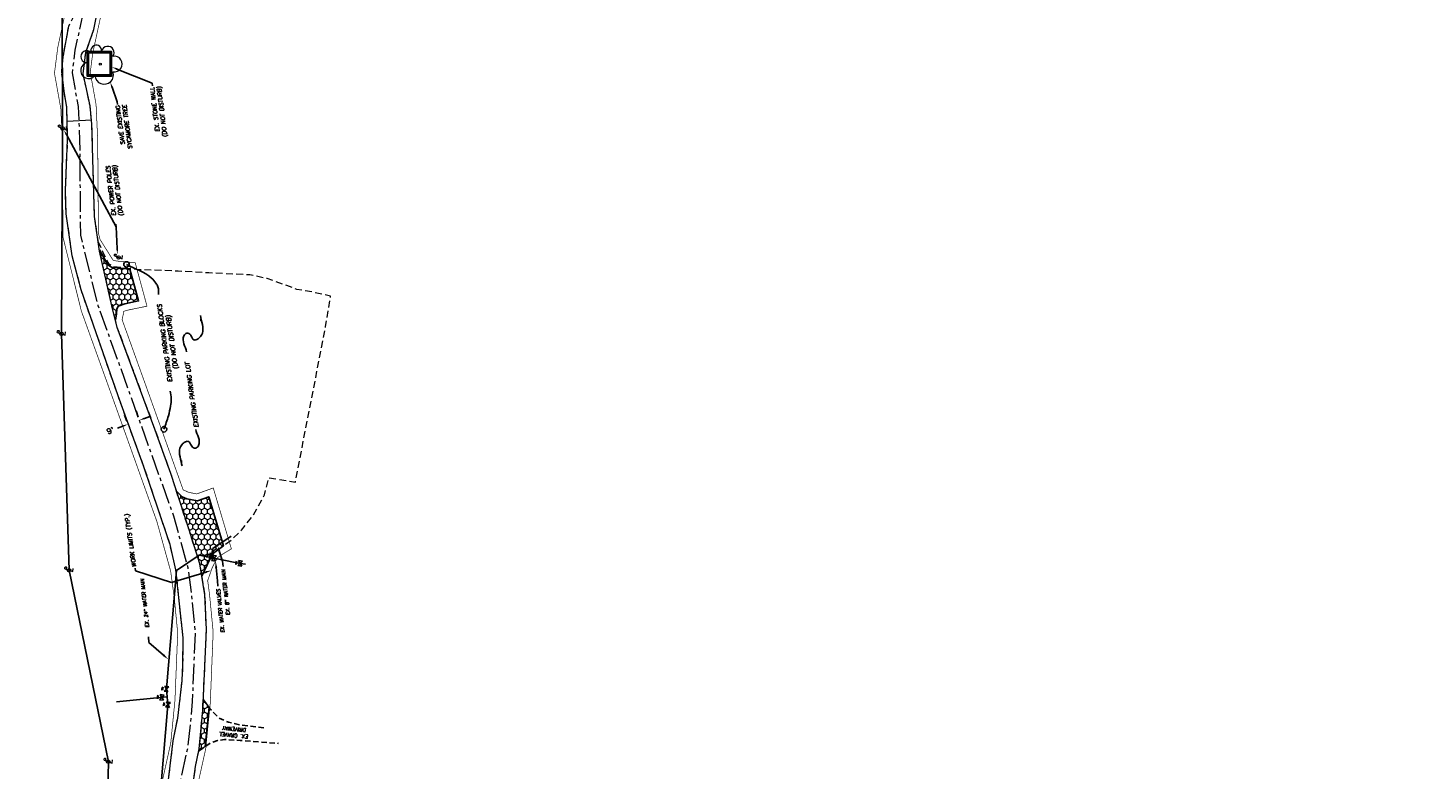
# Model space of a CAD drawing. Header units: feet. Extents: x 1615653 to 1618118, y 708897 to 711917.
# Tile 4 of 183: x 1615707 to 1616735, y 710142 to 710686. Entities that reach past the tile are written whole.
import ezdxf
from ezdxf import colors
from ezdxf.entities.mleader import LeaderData, LeaderLine
from ezdxf.enums import TextEntityAlignment as Align
from ezdxf.math import Vec2, Vec3

# ---------------------------------------------------------------- set-up
doc = ezdxf.new("R2010")
doc.units = ezdxf.units.FT
doc.header["$LTSCALE"] = 20
doc.header["$MEASUREMENT"] = 0
for name, pattern in [('CENTER2', [1.125, 0.75, -0.125, 0.125, -0.125]), ('DASHED2', [0.375, 0.25, -0.125]), ('PHANTOM2', [1.25, 0.625, -0.125, 0.125, -0.125, 0.125, -0.125]), ('waterex', [0])]:
    doc.linetypes.add(name, pattern=pattern)
for name, color, linetype, lineweight in [('_centerline', 7, 'CENTER2', 9), ('_EDGE-OF-PVT-PROP', 1, 'Continuous', 18), ('_EX-TREES', 7, 'Continuous', 18), ('_Hatch', 9, 'Continuous', 5), ('_TEXT-DIMS', 1, 'Continuous', 18), ('_WORST-CASE-LIMITS', 9, 'PHANTOM2', 0), ('C-ROAD-ImageTrace', 8, 'DASHED2', 5), ('EX_EDGE_CONCRETE', 9, 'Continuous', 5)]:
    doc.layers.add(name, color=color, linetype=linetype, lineweight=lineweight)
for name, color, linetype in [('_EX-ELEC', 1, 'Continuous'), ('_EX-GRAVEL', 8, 'DASHED2'), ('C-ROAD', 4, 'Continuous'), ('PNTS-TOPO', 7, 'Continuous'), ('TEXT', 1, 'Continuous'), ('UT_X_Misc_Cells', 7, 'Continuous'), ('UT_X_Water', 150, 'waterex')]:
    doc.layers.add(name, color=color, linetype=linetype)
doc.styles.add('DIM-1', font='romans.shx', dxfattribs={"oblique": 10, "height": 0.2})
doc.styles.add('dim-half', font='romans.shx', dxfattribs={"oblique": 10, "height": 0.18})
doc.styles.add('ROMANS', font='romans')
doc.styles.add('S4', font='simplex', dxfattribs={"height": 0.0556})
doc.styles.get("Standard").update_dxf_attribs({"font": 'simplex.shx'})
doc.linetypes.add('OVER', pattern='A,1,-0.3,["OE",ROMANS,S=0.2,R=0,X=0,Y=-0.1],-0.7,1', length=3)
doc.dimstyles.get("Standard").update_dxf_attribs({"dimtxt": 0.18, "dimasz": 0.18, "dimexe": 0.18, "dimexo": 0.0625, "dimgap": 0.09, "dimtad": 0, "dimtih": 1, "dimtoh": 1, "dimdec": 4, "dimzin": 0, "dimdsep": 46, "dimtxsty": 'Standard', "dimcen": 0.09, "dimadec": 0, "dimazin": 0, "dimtfac": 1, "dimtdec": 4, "dimtofl": 0, "dimtmove": 0, "dimatfit": 3, "dimfxl": 1, "dimtolj": 1, "dimtzin": 0, "dimarcsym": 0})
pattern_1 = [(29.99999999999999, (0, 0), (2.165063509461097, 3.75), [2.5, -5]), (150, (0, 0), (-4.330127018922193, 1.332267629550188e-15), [2.5, -5]), (90, (0, 0), (-2.165063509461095, 3.750000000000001), [-5, 2.5])]

# ---------------------------------------------------------------- blocks, each defined once
blk = doc.blocks.new('*D71')
at = {"layer": '_TEXT-DIMS', "color": 0, "lineweight": -2, "transparency": 16777216}
for p, q in [((1615779.615075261, 710397.4844175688), (1615778.001570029, 710401.9937729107)), ((1615788.088952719, 710400.5164797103), (1615786.475447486, 710405.0258350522)), ((1615792.667264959, 710399.59431626), (1615796.433432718, 710400.941899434)), ((1615776.661051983, 710393.8670877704), (1615772.894884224, 710392.5195045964))]:
    blk.add_line(p, q, dxfattribs=at)
at = {"layer": '_TEXT-DIMS', "color": 0, "transparency": 16777216}
for points in [[(1615792.442667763, 710400.2220108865), (1615792.891862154, 710398.9666216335), (1615788.9010972, 710398.246733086)], [(1615776.436454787, 710394.4947823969), (1615776.885649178, 710393.2393931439), (1615780.427219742, 710395.2146709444)]]:
    blk.add_solid(points, dxfattribs=at)
at = {"layer": 'Defpoints', "color": 0, "transparency": 16777216}
for p in [(1615788.931192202, 710398.162624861), (1615780.427219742, 710395.2146709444), (1615780.457314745, 710395.1305627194)]:
    blk.add_point(p, dxfattribs=at)
at = {"layer": '_TEXT-DIMS', "color": 0, "transparency": 16777216, "insert": (1615767.5325787, 710390.6008028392), "char_height": 4, "attachment_point": 5, "rotation": 19.687861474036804}
blk.add_mtext("\\A1;9'", dxfattribs=at)
blk = doc.blocks.new('TREE')
at = {"layer": '_EX-TREES', "linetype": 'Continuous', "lineweight": 0}
blk.add_circle((0, 0), 0.012, dxfattribs=at)
for centre, radius, start, end in [((-0.04918672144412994, 0.1683766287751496), 0.06583849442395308, 354.0046972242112, 205.9741166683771), ((0.09130802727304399, 0.1414521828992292), 0.07764901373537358, 323.8299555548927, 165.0376027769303), ((-0.1426726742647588, -0.07743288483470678), 0.09868828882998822, 96.17219443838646, 320.5737111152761), ((-0.1654724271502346, 0.09320178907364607), 0.07353570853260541, 39.06254444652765, 279.5412388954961), ((0.1730121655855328, 0.001797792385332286), 0.09573570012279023, 259.145311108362, 101.4596138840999), ((0.04731863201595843, -0.1302604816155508), 0.1141857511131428, 184.9475722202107, 19.45715277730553)]:
    blk.add_arc(centre, radius, start, end, dxfattribs=at)
blk = doc.blocks.new('Water Valve')
at = {"color": 0, "linetype": 'ByBlock', "lineweight": -2}
for p, q in [((0.07973868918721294, 0.06163397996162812), (-0.07973868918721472, -0.06163397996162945)), ((-0.07973868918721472, 0.06163397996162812), (0.07973868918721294, -0.06163397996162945)), ((-0.07973868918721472, -0.06163397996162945), (-0.07973868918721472, 0.06163397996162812)), ((0.07973868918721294, -0.06163397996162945), (0.07973868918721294, 0.06163397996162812))]:
    blk.add_line(p, q, dxfattribs=at)
at = {"color": 0, "linetype": 'ByBlock', "lineweight": -2, "style": 'S4'}
blk.add_text('WV', height=0.0556, dxfattribs=at).set_placement((-0.0001998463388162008, 0.0976071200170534), align=Align.CENTER)
blk = doc.blocks.new('PLP')
at = {"layer": 'UT_X_Misc_Cells', "color": 1, "linetype": 'Continuous', "lineweight": 0}
for p, q in [((0.02575, 0.09625), (0.08533333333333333, 0.09625)), ((0.04283333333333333, 0.16), (0.08533333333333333, 0.16))]:
    blk.add_line(p, q, dxfattribs=at)
at = {"layer": 'UT_X_Misc_Cells', "color": 1, "linetype": 'Continuous', "lineweight": 0, "flags": 128}
blk.add_lwpolyline([(0.04283333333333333, 0.16), (-0.0375, -0.14), (0.0825, -0.14)], dxfattribs=at)
at = {"layer": 'UT_X_Misc_Cells', "color": 1, "linetype": 'Continuous', "lineweight": 0}
blk.add_circle((-1.940255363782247e-14, -4.850638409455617e-15), 0.065, dxfattribs=at)
at = {"layer": 'UT_X_Misc_Cells', "color": 1, "linetype": 'Continuous', "lineweight": 0, "extrusion": (0, 0, -1)}
blk.add_arc((-0.08595833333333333, 0.128125), 0.03188112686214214, 88.87669722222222, 271.1233027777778, dxfattribs=at)

msp = doc.modelspace()

# ---------------------------------------------------------------- hatches: boundary and pattern name
at = {"layer": '_Hatch'}
h = msp.add_hatch(dxfattribs=at)
h.set_pattern_fill('HONEY', color=256, scale=20, angle=30, style=2)
h.set_pattern_definition(pattern_1)
h.paths.add_polyline_path([(1615773.029043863, 710510.0681470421), (1615768.308833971, 710510.7059405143), (1615765.629786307, 710512.4917776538), (1615760.757365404, 710521.2836345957), (1615759.684, 710522.357), (1615768.65, 710482.184), (1615771.300175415, 710471.8099667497), (1615772.008453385, 710476.3923536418), (1615772.391177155, 710479.7089071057), (1615773.2841868, 710482.1325462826), (1615778.259548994, 710483.7908230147), (1615788.24016214, 710485.8401986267), (1615781.871932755, 710509.2879711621)])
h.paths.add_polyline_path([(1615771.747056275, 710480.384), (1615787.004199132, 710480.384), (1615787.004199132, 710483.9839999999), (1615771.747056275, 710483.9839999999)], flags=24)
h.paths.add_polyline_path([(1615771.747056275, 710484.784), (1615779.118484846, 710484.784), (1615779.118484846, 710488.384), (1615771.747056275, 710488.384)], flags=24)
h.paths.add_polyline_path([(1615762.781056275, 710514.8998571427), (1615770.266770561, 710514.8998571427), (1615770.266770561, 710519.7569999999), (1615762.781056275, 710519.7569999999)], flags=24)
h = msp.add_hatch(dxfattribs=at)
h.set_pattern_fill('HONEY', color=256, scale=20, angle=30, style=2)
h.set_pattern_definition(pattern_1)
h.paths.add_polyline_path([(1615839.83726973, 710341.9725288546), (1615831.43284365, 710338.9312669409), (1615823.617964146, 710340.4339645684), (1615820.311670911, 710341.9366698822), (1615816.107837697, 710346.146551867), (1615825.551, 710316.963), (1615831.532531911, 710298.2436386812), (1615832.657757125, 710299.0000913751), (1615840.709175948, 710297.4221688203), (1615841.754, 710298.419), (1615840.579223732, 710300.5333169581), (1615842.122387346, 710300.2987125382), (1615842.827292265, 710303.8955207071), (1615849.766931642, 710308.5608168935)])
h.paths.add_polyline_path([(1615840.853570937, 710296.6201728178), (1615840.003952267, 710296.7493388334), (1615840.709175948, 710297.4221688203), (1615832.657757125, 710299.0000913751), (1615831.532531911, 710298.2436386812), (1615833.256, 710292.85), (1615834.083998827, 710287.8053527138), (1615836.70589533, 710287.8190826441)])
h.paths.add_polyline_path([(1615850.523363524, 710306.0155455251), (1615849.766931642, 710308.5608168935), (1615842.827292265, 710303.8955207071), (1615842.122387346, 710300.2987125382), (1615843.050133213, 710300.1576689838), (1615843.497543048, 710300.8731750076)])
h.paths.add_polyline_path([(1615836.70589533, 710287.8190826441), (1615834.083998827, 710287.8053527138), (1615834.759603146, 710283.689180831)])
h = msp.add_hatch(dxfattribs=at)
h.set_pattern_fill('HONEY', color=256, scale=20, angle=30, style=2)
h.set_pattern_definition(pattern_1)
h.paths.add_polyline_path([(1615835.805992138, 710193.1554685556), (1615839.920531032, 710187.4498101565), (1615836.886137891, 710158.2671000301), (1615832.588687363, 710155.439872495), (1615832.872, 710156.791), (1615835.434, 710185.084)])

# ---------------------------------------------------------------- linework, layer by layer
at = {"layer": '_centerline', "color": 7, "linetype": 'CENTER2', "flags": 128}
msp.add_lwpolyline([(1615753.379096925, 709534.1111399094), (1615786.006851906, 709826.2759423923), (1615796.480568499, 709878.9400579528), (1615804.616890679, 709993.3890697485), (1615808.105088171, 710034.6816616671), (1615818.05005119, 710128.7461940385), (1615824.765214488, 710159.1104859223), (1615827.961331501, 710191.5077744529), (1615830.023066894, 710242.3230286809), (1615827.447718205, 710268.9499989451), (1615824.620737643, 710289.9093039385), (1615814.087190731, 710327.857717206), (1615780.67525942, 710421.2359523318), (1615758.707383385, 710482.2592696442), (1615745.795907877, 710534.2084280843), (1615745.24343276, 710604.4094221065), (1615744.12, 710628.6305), (1615739.6545, 710653.488), (1615741.782638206, 710669.9833145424), (1615755.265557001, 710732.5170683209), (1615757.290306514, 710776.3819042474), (1615757.642668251, 710850.5619286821), (1615756.875572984, 710889.8241708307), (1615752.339167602, 710949.1283416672), (1615754.438583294, 710962.0414209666), (1615757.345461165, 710972.8561288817), (1615759.469585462, 710977.4604853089), (1615770.160241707, 710993.4279387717), (1615800.126596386, 711021.4512330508), (1615800.126596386, 711021.4512330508), (1615950.873834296, 711161.3914335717), (1616257.479191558, 711442.495308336), (1616362.078232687, 711539.8666733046), (1616579.211433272, 711741.5704333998), (1616735.158582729, 711887.5867909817)], dxfattribs=at)
at = {"layer": '_EDGE-OF-PVT-PROP', "color": 2}
msp.add_line((1615735.862471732, 710617.9877103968), (1615753.585186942, 710618.8097332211), dxfattribs=at)
at = {"layer": '_EDGE-OF-PVT-PROP', "flags": 128}
for points in [[(1615804.911431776, 709878.6769478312), (1615807.933, 709922.048), (1615811.645, 709981.266), (1615821.301, 710078.884), (1615830.14, 710143.762), (1615832.872, 710156.791), (1615835.434, 710185.084), (1615838.172, 710244.493), (1615837.015, 710269.948), (1615833.256, 710292.85), (1615825.551, 710316.963), (1615811.907, 710359.129), (1615799.551, 710393.655), (1615772.672, 710466.44), (1615768.65, 710482.184), (1615759.684, 710522.357), (1615756.005, 710547.802), (1615753.951, 710615.723), (1615752.624, 710629.218), (1615749.429, 710643.767), (1615747.504, 710652.613), (1615749.547, 710668.569), (1615755.517, 710685.338), (1615764.358, 710730.969)], [(1615805.539, 710095.398), (1615813.764, 710162.679), (1615817.034, 710179.351), (1615820.288, 710206.874), (1615820.891, 710218.782), (1615820.965, 710238.382), (1615815.742, 710288.452), (1615811.399, 710306.91), (1615808.767, 710314.738), (1615791.927, 710364.854), (1615773.267, 710416.113), (1615746.105, 710493.952), (1615739.559, 710519.098), (1615735.144, 710549.857), (1615734.502, 710566.936), (1615736.202, 710604.136), (1615735.616, 710628.043), (1615733.526, 710639.971), (1615731.805, 710654.363), (1615732.897, 710665.242), (1615736.982, 710687.668)]]:
    msp.add_lwpolyline(points, dxfattribs=at)
at = {"layer": '_EX-ELEC', "linetype": 'OVER', "ltscale": 0.5}
msp.add_line((1615731.673813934, 710461.6553738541), (1615732.483005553, 710612.5907899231), dxfattribs=at)
at = {"layer": '_EX-ELEC', "linetype": 'OVER', "ltscale": 0.4, "flags": 128}
for points in [[(1615732.483005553, 710612.5907899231), (1615731.883650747, 710792.1434690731), (1615728.983658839, 710880.4711976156)], [(1615753.093823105, 709987.4535192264), (1615766.288381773, 710113.0154991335), (1615765.67246288, 710126.7648102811), (1615765.67246288, 710126.7648102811), (1615766.083075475, 710147.3887882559), (1615737.224665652, 710288.0039833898), (1615731.673813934, 710461.6553738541)]]:
    msp.add_lwpolyline(points, dxfattribs=at)
at = {"layer": '_EX-GRAVEL', "ltscale": 0.8, "flags": 128}
for points in [[(1615835.805992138, 710193.1554685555), (1615840.939004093, 710186.0374868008), (1615847.060992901, 710179.5654391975), (1615854.30887, 710176.3294069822), (1615862.98602648, 710174.4102687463), (1615881.222411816, 710172.2720239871)], [(1615832.588687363, 710155.439872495), (1615841.314532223, 710161.1804735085), (1615846.215074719, 710163.0733445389), (1615851.449743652, 710163.6300713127), (1615862.810106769, 710162.9619991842), (1615890.988242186, 710160.8464374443)]]:
    msp.add_lwpolyline(points, dxfattribs=at)
at = {"layer": '_Hatch', "flags": 128}
msp.add_lwpolyline([(1615835.805992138, 710193.1554685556), (1615839.920531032, 710187.4498101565), (1615836.886137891, 710158.2671000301), (1615832.588687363, 710155.439872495), (1615832.872, 710156.791), (1615835.434, 710185.084), (1615835.805992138, 710193.1554685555)], dxfattribs=at)
at = {"layer": '_WORST-CASE-LIMITS', "const_width": 0.5, "flags": 128}
msp.add_lwpolyline([(1615743.25944095, 709668.7486073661), (1615744.211192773, 709677.2710565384), (1615754.885689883, 709691.7643346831), (1615765.746762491, 709789.0196663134, 0.5230633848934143), (1615752.139141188, 709800.9101540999), (1615733.511625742, 709796.2390136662), (1615726.996456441, 709824.9475743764), (1615760.526699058, 709837.1774896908), (1615768.883763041, 709844.2738622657), (1615780.260662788, 709864.0298438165), (1615783.571145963, 709880.6756702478), (1615791.65574939, 709994.397183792), (1615795.162748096, 710035.9123407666), (1615805.198941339, 710130.8397751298), (1615811.904249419, 710161.1595041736), (1615814.987249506, 710192.4101883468), (1615816.997604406, 710241.9590760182), (1615814.53166326, 710267.4548629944), (1615811.856346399, 710287.2897294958), (1615801.687526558, 710323.9241681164), (1615768.439440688, 710416.8444950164), (1615746.251177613, 710478.4800129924), (1615732.808425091, 710532.5667577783), (1615732.245803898, 710604.0569767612), (1615731.173590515, 710627.1737709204), (1615726.504807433, 710653.1628595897), (1615728.959445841, 710672.1888948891), (1615742.329321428, 710734.1983544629), (1615744.29173085, 710776.7126342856), (1615744.642065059, 710850.4658187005), (1615743.885268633, 710889.2009352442), (1615739.258727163, 710949.6834500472), (1615741.712933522, 710964.778774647), (1615745.077999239, 710977.2981182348), (1615748.095586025, 710983.8391879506), (1615759.797591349, 711001.3171819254), (1615770.782487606, 711014.060507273), (1615888.483531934, 711121.2358381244), (1615942.060010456, 711170.9474794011), (1616248.657558, 711452.0441940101), (1616353.225474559, 711549.3865850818), (1616570.344888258, 711751.0775379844), (1616683.487806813, 711857.0154593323), (1616701.203434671, 711837.9848999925), (1616588.077978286, 711732.0633288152), (1616370.930990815, 711530.3467615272), (1616266.300825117, 711432.9464226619), (1615959.687658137, 711151.8353877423), (1615906.078698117, 711102.0936080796), (1615789.449591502, 710995.8943542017), (1615780.522892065, 710985.5386956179), (1615770.843584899, 710971.0817826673), (1615769.612923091, 710968.4141395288), (1615767.164233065, 710959.3040672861), (1615765.41960804, 710948.5732332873), (1615769.865877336, 710890.4474064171), (1615770.643271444, 710850.6580386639), (1615770.288882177, 710776.0511742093), (1615768.201792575, 710730.8357821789), (1615754.605830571, 710667.7777341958), (1615752.804192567, 710653.8131404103), (1615757.066409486, 710630.0872290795), (1615758.241061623, 710604.7618674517), (1615758.783390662, 710535.8500983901), (1615759.973841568, 710531.0603342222), (1615769.414107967, 710515.9782221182), (1615770.121929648, 710515.5063924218), (1615773.583810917, 710515.0386239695), (1615785.783551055, 710513.9622853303), (1615794.460676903, 710482.0131734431), (1615779.557495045, 710478.9530190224), (1615777.24831538, 710478.1833747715), (1615776.964466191, 710475.723634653), (1615776.174871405, 710472.1179694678), (1615792.911078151, 710425.6274096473), (1615821.004132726, 710347.1141435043), (1615825.145736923, 710345.2317906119), (1615831.025553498, 710344.1011799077), (1615843.120106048, 710348.4777669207), (1615856.414692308, 710303.7436268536), (1615850.075368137, 710299.9060805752), (1615846.193611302, 710297.259707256), (1615842.455487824, 710290.1518931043), (1615839.016541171, 710280.4335466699), (1615840.363773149, 710270.4451348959), (1615843.048529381, 710242.6869813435), (1615840.935413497, 710190.605360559), (1615837.626179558, 710157.0614676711), (1615830.90116104, 710126.6526129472), (1615821.047428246, 710033.4509825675), (1615817.578031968, 709992.3809557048), (1615809.39200885, 709877.2328291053), (1615805.340163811, 709855.2334014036), (1615786.687993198, 709688.2127851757), (1615793.902291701, 709671.7217604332), (1615791.832204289, 709653.1851899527)], format="xyb", dxfattribs=at)
at = {"layer": 'C-ROAD', "color": 2}
msp.add_lwpolyline([(1615750.443, 710669.075), (1615768.443, 710669.075), (1615768.443, 710651.075), (1615750.443, 710651.075)], close=True, dxfattribs=at)
at = {"layer": 'C-ROAD', "color": 2, "elevation": 960.496}
msp.add_lwpolyline([(1615751.443, 710668.075), (1615767.443, 710668.075), (1615767.443, 710652.075), (1615751.443, 710652.075)], close=True, dxfattribs=at)
at = {"layer": 'C-ROAD-ImageTrace', "flags": 128}
for points in [[(1615731.677, 709822.397), (1615762.57, 709833.665), (1615772.003, 709841.675), (1615782.459, 709859.045), (1615785.754847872, 709866.3926624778), (1615787.368054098, 709872.6957070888), (1615790.921299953, 709915.0220961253), (1615794.745, 709969.588), (1615799.367, 710035.546), (1615805.539, 710095.398), (1615813.764, 710162.679), (1615817.034, 710179.351), (1615820.288, 710206.874), (1615820.891, 710218.782), (1615820.965, 710238.382), (1615815.742, 710288.452), (1615811.399, 710306.91), (1615808.767, 710314.738), (1615791.927, 710364.854), (1615773.267, 710416.113), (1615746.105, 710493.952), (1615739.559, 710519.098), (1615735.144, 710549.857), (1615734.502, 710566.936), (1615736.202, 710604.136), (1615735.616, 710628.043), (1615733.526, 710639.971), (1615731.805, 710654.363), (1615732.897, 710665.242), (1615736.982, 710687.668), (1615741.175, 710696.109), (1615744.649, 710717.5), (1615746.213, 710734.271), (1615746.316, 710738.068), (1615748.051, 710766.606), (1615748.842, 710838.273), (1615748.471, 710889.394), (1615744.983, 710930.141), (1615742.067, 710947.884), (1615742.364, 710954.636), (1615745.081, 710965.454), (1615750.506045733, 710982.2801382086), (1615762.154483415, 710999.7628775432), (1615790.359, 711024.92), (1615825.805, 711057.361), (1615863.243, 711092), (1615901.038, 711126.999), (1615939.536, 711161.869), (1615968.93, 711189.315), (1616003.291, 711221.507), (1616038.904, 711254.502), (1616075.549, 711288.371), (1616152.178, 711357.646), (1616189.938, 711392.165), (1616227.993, 711427.405), (1616267.471, 711463.287), (1616303.686, 711497.435), (1616339.416, 711530.778), (1616384.915, 711572.786), (1616458.449, 711641.521), (1616489.942, 711671.553), (1616512.737, 711692.438), (1616599.355, 711771.761), (1616635.639, 711805.284), (1616671.745, 711839.336), (1616682.999, 711851.67), (1616682.904, 711862.035), (1616698.947, 711878.407)], [(1615804.126, 709867.403), (1615807.933, 709922.048), (1615811.645, 709981.266), (1615821.301, 710078.884), (1615830.14, 710143.762), (1615832.872, 710156.791), (1615835.434, 710185.084), (1615838.172, 710244.493), (1615837.015, 710269.948), (1615833.256, 710292.85), (1615825.551, 710316.963), (1615811.907, 710359.129), (1615799.551, 710393.655), (1615772.672, 710466.44), (1615768.65, 710482.184), (1615759.684, 710522.357), (1615756.005, 710547.802), (1615753.951, 710615.723), (1615752.624, 710629.218), (1615749.429, 710643.767), (1615747.504, 710652.613), (1615749.547, 710668.569), (1615755.517, 710685.338), (1615764.358, 710730.969), (1615764.654, 710742.561), (1615766.41, 710772.874), (1615766.619, 710836.722), (1615766.424, 710867.906), (1615763.696, 710921.205), (1615760.467, 710946.413), (1615762.357, 710954.391), (1615766.911, 710969.81), (1615771.661, 710978.644), (1615778.166, 710987.093), (1615795.446, 711004.594), (1615811.171, 711019.225), (1615839.084, 711045.226), (1615874.739, 711078.345), (1615911.907, 711113.534), (1615950.226, 711149.751), (1615981.18, 711178.216), (1616012.163, 711206.998), (1616048.228, 711240.753), (1616049.534, 711241.134), (1616050.472, 711242.238), (1616050.82, 711243.469), (1616055.113, 711247.073), (1616091.538, 711280.651), (1616128.631, 711314.163), (1616165.157, 711347.452), (1616236.491, 711412.737), (1616272.488, 711445.969), (1616307.957, 711478.702), (1616349.442, 711517.52), (1616385.832, 711551.2), (1616422.973, 711585.615), (1616458.478, 711619.111), (1616494.992, 711653.147), (1616531.889, 711687.08), (1616568.245, 711720.931), (1616604.993, 711754.547), (1616639.076, 711785.603), (1616675.552, 711819.583), (1616696.304, 711838.901), (1616714.567, 711856.296)], [(1615834.759603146, 710283.6891808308), (1615840.900849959, 710296.7204957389), (1615843.497543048, 710300.8731750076), (1615856.481055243, 710310.3464491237), (1615863.881662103, 710317.3540735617), (1615872.320932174, 710328.2548275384), (1615880.76022562, 710343.438006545), (1615883.964151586, 710356.0286568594), (1615903.39427128, 710352.8029554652), (1615925.647586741, 710467.0364001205), (1615929.288342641, 710489.4657838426), (1615915.523478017, 710492.4625820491), (1615904.392519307, 710494.29437508), (1615897.169374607, 710497.1549518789), (1615882.586786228, 710502.3312489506), (1615869.912219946, 710505.0556188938), (1615839.92936618, 710506.4178038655), (1615817.305956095, 710507.7799742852), (1615788.822227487, 710508.7335095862), (1615770.151090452, 710510.9129938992), (1615766.607667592, 710512.9562713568), (1615762.519095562, 710520.7207169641), (1615758.157948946, 710530.800868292)]]:
    msp.add_lwpolyline(points, dxfattribs=at)
at = {"layer": 'PNTS-TOPO'}
msp.add_line((1615866.871, 710292.484, 961.677), (1615862.901, 710293.073, 961.659), dxfattribs=at)
at = {"layer": 'TEXT', "flags": 128}
for points in [[(1615759.515093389, 710523.525205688), (1615765.629786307, 710512.4917776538), (1615768.308833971, 710510.7059405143), (1615773.029043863, 710510.0681470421), (1615781.871932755, 710509.2879711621), (1615788.24016214, 710485.8401986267), (1615778.259548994, 710483.7908230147), (1615773.2841868, 710482.1325462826), (1615772.391177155, 710479.7089071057), (1615772.008453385, 710476.3923536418), (1615771.300175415, 710471.8099667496)], [(1615834.759603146, 710283.6891808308), (1615840.900849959, 710296.7204957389), (1615840.900849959, 710296.7204957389), (1615843.497543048, 710300.8731750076), (1615850.523363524, 710306.0155455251), (1615839.83726973, 710341.9725288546), (1615831.43284365, 710338.9312669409), (1615823.617964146, 710340.4339645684), (1615820.311670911, 710341.9366698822), (1615816.107837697, 710346.146551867)]]:
    msp.add_lwpolyline(points, dxfattribs=at)
at = {"layer": 'UT_X_Water', "ltscale": 0.8}
for p, q in [((1615842.827292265, 710303.8955207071, 961.389), (1615841.527220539, 710297.2618478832, 961.389)), ((1615856.326530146, 710312.9706238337, 961.389), (1615842.827292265, 710303.8955207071, 961.389)), ((1615772.004960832, 710191.2656839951, 961.36), (1615809.070056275, 710194.992756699, 961.36)), ((1615809.859, 710189.277), (1615808.699, 710200.813))]:
    msp.add_line(p, q, dxfattribs=at)
at = {"layer": 'UT_X_Water', "flags": 128}
msp.add_lwpolyline([(1615808.699, 710200.813), (1615816.135059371, 710287.892413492), (1615832.657757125, 710299.0000913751), (1615862.901, 710293.073)], dxfattribs=at)
at = {"layer": 'UT_X_Water', "ltscale": 0.8, "elevation": 958.318, "flags": 128}
msp.add_lwpolyline([(1615729.712, 709239.745), (1615809.859, 710189.277)], dxfattribs=at)

# ---------------------------------------------------------------- block references
at = {"layer": '_EX-ELEC', "xscale": 20, "yscale": 20, "zscale": 20, "rotation": 85}
for p in [(1615732.483005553, 710612.5907899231), (1615773.605016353, 710517.7679086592), (1615731.673813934, 710461.6553738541), (1615737.224665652, 710288.0039833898), (1615766.083075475, 710147.3887882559)]:
    msp.add_blockref('PLP', p, dxfattribs=at)
at = {"layer": 'EX_EDGE_CONCRETE', "xscale": 60, "yscale": 60, "zscale": 60}
msp.add_blockref('TREE', (1615760.183243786, 710659.7715243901), dxfattribs=at)
at = {"layer": 'UT_X_Water', "linetype": 'Continuous', "xscale": 24, "yscale": 24, "zscale": 24, "rotation": 81.35561695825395}
for p in [(1615841.754, 710298.419, 961.389), (1615843.644, 710296.847, 961.86), (1615862.901000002, 710293.0730000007, 1923.317999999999), (1615808.699, 710200.813), (1615805.373, 710194.621, 961.36), (1615809.859, 710189.277)]:
    msp.add_blockref('Water Valve', p, dxfattribs=at)

# ---------------------------------------------------------------- texts
at = {"layer": '_EX-GRAVEL', "ltscale": 0.8, "insert": (1615857.926808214, 710165.294482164), "char_height": 2.8, "width": 29.69608530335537, "attachment_point": 2, "rotation": 174.58739397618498, "style": 'ROMANS'}
msp.add_mtext('EX. GRAVEL DRIVEWAY', dxfattribs=at)
at = {"layer": '_TEXT-DIMS', "char_height": 3.2, "rotation": 97.99999999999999, "style": 'dim-half'}
for s, width, insert, attachment_point in [('EXISTING PARKING BLOCKS\\P(DO NOT DISTURB)', 67.22414008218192, (1615805.890129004, 710454.706413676), 2), ('EXISTING PARKING LOT', 56.92753835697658, (1615829.180933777, 710392.7090557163), 1)]:
    msp.add_mtext_dynamic_manual_height_columns(s, width=width, gutter_width=0.8999999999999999, heights=[0], dxfattribs=dict(at, insert=insert, attachment_point=attachment_point))

# ---------------------------------------------------------------- dimensions: what is measured, and where the dimension line sits
at = {"layer": '_TEXT-DIMS'}
dim = msp.add_aligned_dim(p1=(1615788.931192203, 710398.1626248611), p2=(1615780.457314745, 710395.1305627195), distance=-0.08933030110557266, dimstyle='Standard', override={"dimscale": 40, "dimtxt": 0.1, "dimasz": 0.1, "dimtih": 0, "dimtoh": 0, "dimdec": 0, "dimpost": "'"}, dxfattribs=at)
dim.commit()
dim.dimension.update_dxf_attribs({"geometry": '*D71', "text_midpoint": (1615767.5325787, 710390.6008028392)})

# ---------------------------------------------------------------- leaders
at = {"layer": '_TEXT-DIMS', "path_type": 1}
for points, override in [([(1615779.403196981, 710512.7055656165), (1615797.777706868, 710502.6005519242), (1615800.98873123, 710498.924532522), (1615802.488739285, 710496.161755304), (1615803.002051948, 710490.5366076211)], {"dimscale": 40, "dimtxt": 0.1, "dimasz": 0.1, "dimtih": 0, "dimtoh": 0, "dimdec": 0, "dimpost": "'", "dimldrblk": 'DotBlank'}), ([(1615833.631822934, 710475.2398995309), (1615835.136365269, 710462.1899512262), (1615833.036471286, 710458.8908510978), (1615831.012076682, 710457.4516112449), (1615828.633484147, 710457.3939685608), (1615827.411178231, 710459.2892080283), (1615825.276495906, 710461.8707986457), (1615823.717394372, 710462.207291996), (1615821.480315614, 710460.1613732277), (1615823.538691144, 710448.5417614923)], {"dimscale": 40, "dimtxt": 0.1, "dimasz": 0.1, "dimtih": 0, "dimtoh": 0, "dimdec": 0, "dimpost": "'"}), ([(1615806.94415709, 710391.5462660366), (1615810.174174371, 710401.5353489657), (1615811.747364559, 710408.573764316), (1615812.320631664, 710414.1043808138), (1615811.490512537, 710419.691569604)], {"dimscale": 40, "dimtxt": 0.1, "dimasz": 0.1, "dimtih": 0, "dimtoh": 0, "dimdec": 0, "dimpost": "'", "dimldrblk": 'DotBlank'}), ([(1615820.185173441, 710364.6753810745), (1615818.680631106, 710377.7253293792), (1615820.780525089, 710381.0244295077), (1615822.804919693, 710382.4636693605), (1615825.183512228, 710382.5213120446), (1615826.405818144, 710380.6260725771), (1615828.54050047, 710378.0444819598), (1615830.099602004, 710377.7079886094), (1615832.336680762, 710379.7539073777), (1615830.278305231, 710391.3735191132)], {"dimscale": 40, "dimtxt": 0.1, "dimasz": 0.1, "dimtih": 0, "dimtoh": 0, "dimdec": 0, "dimpost": "'"})]:
    msp.add_leader(points, dimstyle='Standard', override=override, dxfattribs=at)
at = {"layer": '_TEXT-DIMS'}
ml = msp.add_multileader_mtext('Standard', dxfattribs=at)
ml.set_content('{\\Q10;QUANTITIES OUTSIDE OF PROPOSED PAVEMENT ALLOW FOR EXCAVATION OF 4" OF EXISTING PAVEMENT, PLACING 4" OF TOPSOIL, AND APPLYING SEEDING AND MULCHING IN \\PACCORDANCE WITH THE PLAN GENERAL NOTES.}', color=256, style='ROMANS')
ml.set_leader_properties()
ml.build(insert=Vec2(0, 0))
ml.multileader.update_dxf_attribs({"text_right_attachment_type": 6, "dogleg_length": 0.1, "arrow_head_size": 2.4, "scale": 20})
ctx = ml.context
ctx.base_point, ctx.scale, ctx.char_height, ctx.arrow_head_size, ctx.landing_gap_size, ctx.plane_origin, ctx.plane_x_axis, ctx.plane_y_axis = Vec3(1615707.60637272, 709623.3670540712), 20, 1.3, 2.4, 1, Vec3(1615704.366307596, 709598.1029085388), Vec3(0.1132032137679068, 0.9935718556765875), Vec3(-0.9935718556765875, 0.1132032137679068)
ctx.right_attachment = 6
notes = []
notes.append((ctx, [(0, (1, 1, 0), (1615707.379966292, 709621.3799103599), (0.1132032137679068, 0.9935718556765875), 2, [(0, [(1615723.531153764, 709604.0872254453)], 0, [])])]))
ctx.mtext.insert, ctx.mtext.text_direction, ctx.mtext.rotation, ctx.mtext.width, ctx.mtext.flow_direction = Vec3(1615707.073754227, 709624.4342080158), Vec3(0.1132032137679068, 0.9935718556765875), 1.457349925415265, 65.32412751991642, 5
ml = msp.add_multileader_mtext('Standard', dxfattribs=at)
ml.set_content('EX. STONE WALL\\P(DO NOT DISTURB)', color=256, style='DIM-1')
ml.set_leader_properties()
ml.build(insert=Vec2(0, 0))
ml.multileader.update_dxf_attribs({"dogleg_length": 2})
ctx = ml.context
ctx.base_point, ctx.char_height, ctx.landing_gap_size, ctx.plane_origin, ctx.plane_x_axis, ctx.plane_y_axis = Vec3(1615803.93019612, 710600.1855278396), 3, 1, Vec3(1615772.055350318, 710643.5789910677), Vec3(-0.1218693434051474, 0.9925461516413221), Vec3(-0.9925461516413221, -0.1218693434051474)
ctx.text_align_type = 2
notes.append((ctx, [(1, (1, 1, 0), (1615798.311926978, 710645.9426580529), (0.1218693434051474, -0.9925461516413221), 2, [(0, [(1615768.645912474, 710657.7205185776)], 0, [])])]))
ctx.mtext.insert, ctx.mtext.text_direction, ctx.mtext.rotation, ctx.mtext.alignment, ctx.mtext.flow_direction = Vec3(1615796.692442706, 710642.7212809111), Vec3(-0.1218693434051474, 0.9925461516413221), 1.6929693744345, 3, 5
ml = msp.add_multileader_mtext('Standard', dxfattribs=at)
ml.set_content('SAVE EXISTING\\PSYCAMORE TREE', color=256, style='DIM-1')
ml.set_leader_properties()
ml.build(insert=Vec2(0, 0))
ml.multileader.update_dxf_attribs({"dogleg_length": 2})
ctx = ml.context
ctx.base_point, ctx.char_height, ctx.landing_gap_size, ctx.plane_origin, ctx.plane_x_axis, ctx.plane_y_axis = Vec3(1615777.827952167, 710591.8279388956), 3, 1, Vec3(1615744.901753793, 710653.5235213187), Vec3(-0.1291391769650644, 0.991626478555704), Vec3(-0.991626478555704, -0.1291391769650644)
ctx.text_align_type = 2
notes.append((ctx, [(1, (1, 1, 0), (1615772.566934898, 710632.2259354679), (0.1291391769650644, -0.991626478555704), 2, [(0, [(1615767.476227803, 710646.6790295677)], 0, [])])]))
ctx.mtext.insert, ctx.mtext.text_direction, ctx.mtext.rotation, ctx.mtext.alignment, ctx.mtext.flow_direction = Vec3(1615771.46691271, 710629.0573472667), Vec3(-0.1291391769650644, 0.991626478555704), 1.70029716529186, 3, 5
ml = msp.add_multileader_mtext('Standard', dxfattribs=at)
ml.set_content('EX. POWER POLES\\P(DO NOT DISTURB)', color=256, style='DIM-1')
ml.set_leader_properties()
ml.build(insert=Vec2(0, 0))
ml.multileader.update_dxf_attribs({"dogleg_length": 2})
ctx = ml.context
ctx.base_point, ctx.char_height, ctx.landing_gap_size, ctx.plane_origin, ctx.plane_x_axis, ctx.plane_y_axis = Vec3(1615771.486042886, 710542.301105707), 3, 1, Vec3(1615695.934442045, 710578.0376719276), Vec3(-0.1218693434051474, 0.9925461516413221), Vec3(-0.9925461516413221, -0.1218693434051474)
ctx.text_align_type = 2
notes.append((ctx, [(0, (1, 1, 0), (1615771.729781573, 710540.3160134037), (-0.1218693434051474, 0.9925461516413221), 2, [(0, [(1615733.362227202, 710611.6218238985)], 0, []), (1, [(1615772.77272554, 710520.0873384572)], 0, [])])]))
ctx.mtext.insert, ctx.mtext.text_direction, ctx.mtext.rotation, ctx.mtext.alignment, ctx.mtext.flow_direction = Vec3(1615764.248289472, 710584.8368587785), Vec3(-0.1218693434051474, 0.9925461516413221), 1.6929693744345, 3, 5
ml = msp.add_multileader_mtext('Standard', dxfattribs=at)
ml.set_content('WORK LIMITS (TYP.)', color=256, style='DIM-1')
ml.set_leader_properties()
ml.build(insert=Vec2(0, 0))
ml.multileader.update_dxf_attribs({"text_right_attachment_type": 6, "dogleg_length": 2})
ctx = ml.context
ctx.base_point, ctx.char_height, ctx.landing_gap_size, ctx.plane_origin, ctx.plane_x_axis, ctx.plane_y_axis = Vec3(1615785.681956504, 710289.5338823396), 3, 1, Vec3(1615778.522716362, 710228.7428693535), Vec3(-0.1391731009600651, 0.9902680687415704), Vec3(-0.9902680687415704, -0.1391731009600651)
ctx.right_attachment = 6
notes.append((ctx, [(0, (1, 1, 0), (1615785.960302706, 710287.5533462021), (-0.1391731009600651, 0.9902680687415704), 2, [(1, [(1615841.639138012, 710287.8449162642), (1615812.450969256, 710279.0680192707)], 0, [])])]))
ctx.mtext.insert, ctx.mtext.text_direction, ctx.mtext.rotation, ctx.mtext.flow_direction = Vec3(1615783.562247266, 710290.2458042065), Vec3(-0.1391731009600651, 0.9902680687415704), 1.710422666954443, 5
at = {"layer": 'UT_X_Water', "linetype": 'Continuous', "ltscale": 0.8}
ml = msp.add_multileader_mtext('Standard', dxfattribs=at)
ml.set_content('{\\Q10;EX. 8" WATER MAIN}', color=256, style='ROMANS')
ml.set_leader_properties()
ml.build(insert=Vec2(0, 0))
ml.multileader.update_dxf_attribs({"dogleg_length": 0.1, "arrow_head_size": 4.8, "scale": 40})
ctx = ml.context
ctx.base_point, ctx.scale, ctx.char_height, ctx.arrow_head_size, ctx.plane_origin, ctx.plane_x_axis, ctx.plane_y_axis = Vec3(1615854.798730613, 710248.3265272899), 40, 2.6, 4.8, Vec3(1615817.499407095, 710382.4524770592), Vec3(-0.1045284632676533, 0.9945218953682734), Vec3(-0.9945218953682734, -0.1045284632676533)
ctx.text_align_type = 2
notes.append((ctx, [(1, (1, 1, 0), (1615849.928563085, 710294.6630761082), (0.1045284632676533, -0.9945218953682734), 4, [(0, [(1615846.300368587, 710306.2303581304)], 0, [])])]))
ctx.mtext.insert, ctx.mtext.text_direction, ctx.mtext.rotation, ctx.mtext.alignment, ctx.mtext.flow_direction = Vec3(1615849.262855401, 710288.5600577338), Vec3(-0.1045284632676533, 0.9945218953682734), 1.675516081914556, 3, 5
ml = msp.add_multileader_mtext('Standard', dxfattribs=at)
ml.set_content('{\\Q10;EX. WATER VALVES}', color=256, style='ROMANS')
ml.set_leader_properties()
ml.build(insert=Vec2(0, 0))
ml.multileader.update_dxf_attribs({"dogleg_length": 0.1, "arrow_head_size": 4.8, "scale": 40})
ctx = ml.context
ctx.base_point, ctx.scale, ctx.char_height, ctx.arrow_head_size, ctx.plane_origin, ctx.plane_x_axis, ctx.plane_y_axis = Vec3(1615850.804151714, 710235.8936390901), 40, 2.6, 4.8, Vec3(1615812.916746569, 710363.7884361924), Vec3(-0.1045284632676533, 0.9945218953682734), Vec3(-0.9945218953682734, -0.1045284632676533)
ctx.text_align_type = 2
notes.append((ctx, [(1, (1, 1, 0), (1615846.147895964, 710280.1949532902), (0.1045284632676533, -0.9945218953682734), 4, [(0, [(1615844.818776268, 710294.7326830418)], 0, [])])]))
ctx.mtext.insert, ctx.mtext.text_direction, ctx.mtext.rotation, ctx.mtext.alignment, ctx.mtext.flow_direction = Vec3(1615845.48218828, 710274.0919349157), Vec3(-0.1045284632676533, 0.9945218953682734), 1.675516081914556, 3, 5
ml = msp.add_multileader_mtext('Standard', dxfattribs=at)
ml.set_content('{\\Q10;EX. 24" WATER MAIN}', color=256, style='ROMANS')
ml.set_leader_properties()
ml.build(insert=Vec2(0, 0))
ml.multileader.update_dxf_attribs({"dogleg_length": 0.1, "arrow_head_size": 4.8, "scale": 40})
ctx = ml.context
ctx.base_point, ctx.scale, ctx.char_height, ctx.arrow_head_size, ctx.plane_origin, ctx.plane_x_axis, ctx.plane_y_axis = Vec3(1615795.488704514, 710238.992805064), 40, 2.6, 4.8, Vec3(1615784.153100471, 710303.692569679), Vec3(-0.1045284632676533, 0.9945218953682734), Vec3(-0.9945218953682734, -0.1045284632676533)
ctx.text_align_type = 2
notes.append((ctx, [(0, (1, 1, 0), (1615795.906818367, 710235.0147174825), (-0.1045284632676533, 0.9945218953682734), 4, [(0, [(1615810.125208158, 710222.5138330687)], 0, [])])]))
ctx.mtext.insert, ctx.mtext.text_direction, ctx.mtext.rotation, ctx.mtext.alignment, ctx.mtext.flow_direction = Vec3(1615789.693996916, 710281.6889611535), Vec3(-0.1045284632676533, 0.9945218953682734), 1.675516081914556, 3, 5
for ctx, leaders in notes:
    for number, flags, end, landing, length, lines in leaders:
        leader = LeaderData()
        leader.index, (leader.has_last_leader_line, leader.has_dogleg_vector, leader.attachment_direction) = number, flags
        leader.last_leader_point, leader.dogleg_vector, leader.dogleg_length = Vec3(end), Vec3(landing), length
        for number, points, colour, breaks in lines:
            line = LeaderLine()
            line.index, line.vertices, line.color, line.breaks = number, Vec3.list(points), colors.encode_raw_color(colour), breaks
            leader.lines.append(line)
        ctx.leaders.append(leader)

doc.saveas('drawing.dxf')
